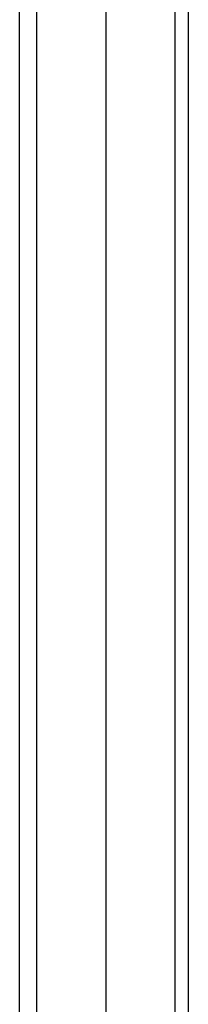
# Model space of a CAD drawing. Header units: millimetres. Extents: x 0 to 420, y 0 to 297.
# Tile 31 of 43: x 339.837 to 340.702, y 197.423 to 202.46. Entities that reach past the tile are written whole.
import ezdxf

# ---------------------------------------------------------------- set-up
doc = ezdxf.new("R2010")
doc.units = ezdxf.units.MM

msp = doc.modelspace()

# ---------------------------------------------------------------- linework, layer by layer
at = {"color": 7, "linetype": 'Continuous', "lineweight": 25}
for p, q in [((339.9257, 184.1434), (339.9257, 232.4826)), ((339.8373, 184.0923), (339.8373, 222.9393)), ((340.6328, 205.9429), (340.6328, 182.9144)), ((340.2792, 205.7388), (340.2792, 182.7103)), ((340.7021, 182.956), (340.7021, 205.6579))]:
    msp.add_line(p, q, dxfattribs=at)

doc.saveas('drawing.dxf')
